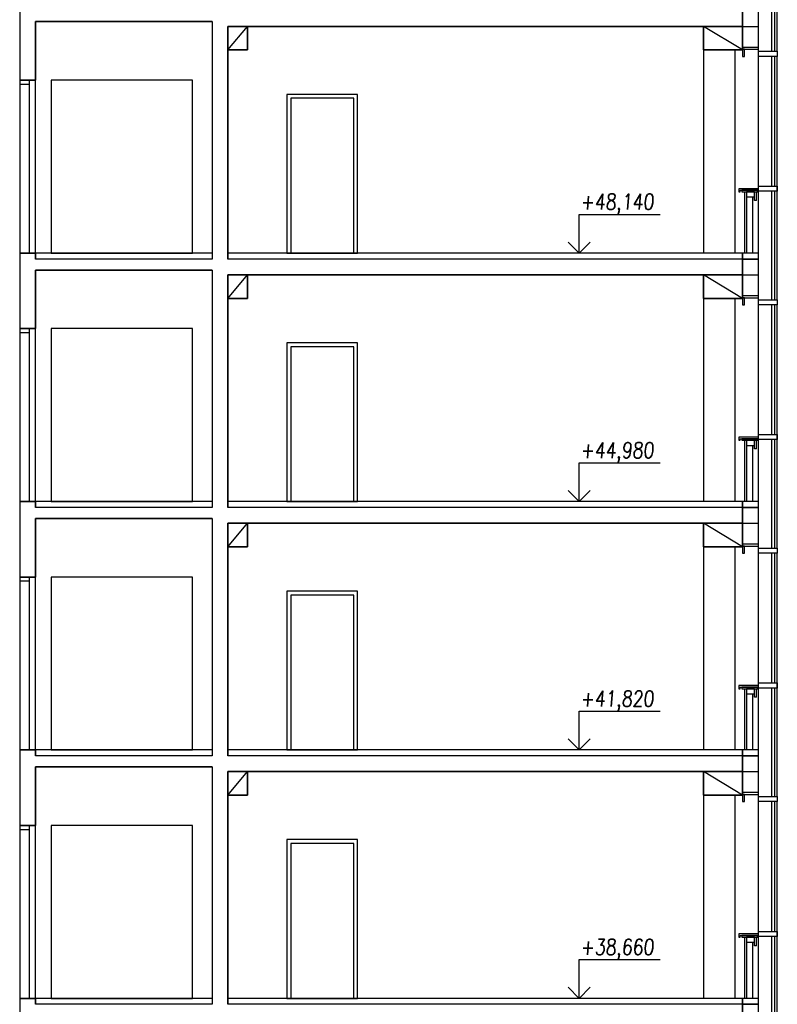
# Model space of a CAD drawing. Header units: millimetres. Extents: x 171 to 266814, y 44 to 350448.
# Tile 97 of 105: x 253624 to 263263, y 313935 to 326459. Entities that reach past the tile are written whole.
import ezdxf

# ---------------------------------------------------------------- set-up
doc = ezdxf.new("R2010")
doc.units = ezdxf.units.MM
doc.header["$LTSCALE"] = 100
doc.linetypes.add('ČÁRKOVANÁ', pattern=[19.05, 12.7, -6.35])
doc.layers.add('DVERE', color=7, linetype='Continuous', true_color=0xf00000)
for name, color, linetype in [('KOTY', 7, 'Continuous'), ('NOVA', 240, 'Continuous'), ('TENKA', 253, 'Continuous'), ('TLUSTA', 2, 'Continuous'), ('ŽB', 3, 'Continuous')]:
    doc.layers.add(name, color=color, linetype=linetype)
doc.styles.get("Standard").update_dxf_attribs({"font": 'arial.ttf'})

# ---------------------------------------------------------------- blocks, each defined once
blk = doc.blocks.new('FASADA REZ BLOK 2')
at = {"layer": 'NOVA', "color": 0}
for p, q in [((-175, 670), (-175, 780)), ((-175, 670), (-150, 670)), ((-150, 670), (-150, 715))]:
    blk.add_line(p, q, dxfattribs=at)
for points in [[(-441, 2503), (-200, 2503), (-200, 2568), (-441, 2568)], [(0, 2593), (-200, 2593), (-200, 2618), (0, 2618)], [(0, 2503), (-25, 2503), (-25, 2593), (0, 2593)], [(-441, 788), (-200, 788), (-200, 853), (-441, 853)], [(-200, 820), (50, 820), (50, 780), (30, 780), (30, 800), (-200, 800)], [(-190, 800), (10, 800), (10, 780), (-190, 780)], [(-150, 780), (-50, 780), (-50, 715), (-150, 715)], [(0, -75), (-200, -75), (-200, 0), (0, 0)], [(0, -275), (-200, -275), (-200, -75), (0, -75)]]:
    blk.add_lwpolyline(points, close=True, dxfattribs=at)
for points in [[(-441, -593), (-441, 2503)], [(-411, 853), (-411, 2503)], [(-371, 853), (-371, 2503)], [(-200, -593), (-200, 2503)], [(-411, -593), (-411, 788)], [(-371, -593), (-371, 788)], [(-25, 780), (-25, 0)], [(-125, 715), (-125, 0)], [(-50, 715), (-50, 0)]]:
    blk.add_lwpolyline(points, dxfattribs=at)

msp = doc.modelspace()

# ---------------------------------------------------------------- linework, layer by layer
at = {"layer": 'DVERE', "color": 253}
for p, q in [((255824.253, 325689.625), (254024.253, 325689.625)), ((254024.253, 325689.625), (254024.253, 323489.625)), ((255824.253, 323489.625), (255824.253, 325689.625)), ((257924.253, 325509.625), (257024.253, 325509.625)), ((257024.253, 325509.625), (257024.253, 323489.625)), ((257874.253, 325459.625), (257074.253, 325459.625)), ((257074.253, 325459.625), (257074.253, 323489.625)), ((257874.253, 323489.625), (257874.253, 325459.625)), ((257924.253, 323489.625), (257924.253, 325509.625)), ((254024.253, 323489.625), (255824.253, 323489.625)), ((257024.253, 323489.625), (257924.253, 323489.625)), ((257074.253, 323489.625), (257874.253, 323489.625)), ((255824.253, 322529.625), (254024.253, 322529.625)), ((254024.253, 322529.625), (254024.253, 320329.625)), ((255824.253, 320329.625), (255824.253, 322529.625)), ((257924.253, 322349.625), (257024.253, 322349.625)), ((257024.253, 322349.625), (257024.253, 320329.625)), ((257874.253, 322299.625), (257074.253, 322299.625)), ((257074.253, 322299.625), (257074.253, 320329.625)), ((257874.253, 320329.625), (257874.253, 322299.625)), ((257924.253, 320329.625), (257924.253, 322349.625)), ((254024.253, 320329.625), (255824.253, 320329.625)), ((257024.253, 320329.625), (257924.253, 320329.625)), ((257074.253, 320329.625), (257874.253, 320329.625)), ((255824.253, 319369.625), (254024.253, 319369.625)), ((254024.253, 319369.625), (254024.253, 317169.625)), ((255824.253, 317169.625), (255824.253, 319369.625)), ((257924.253, 319189.625), (257024.253, 319189.625)), ((257024.253, 319189.625), (257024.253, 317169.625)), ((257874.253, 319139.625), (257074.253, 319139.625)), ((257074.253, 319139.625), (257074.253, 317169.625)), ((257874.253, 317169.625), (257874.253, 319139.625)), ((257924.253, 317169.625), (257924.253, 319189.625)), ((254024.253, 317169.625), (255824.253, 317169.625)), ((257024.253, 317169.625), (257924.253, 317169.625)), ((257074.253, 317169.625), (257874.253, 317169.625)), ((255824.253, 316209.625), (254024.253, 316209.625)), ((254024.253, 316209.625), (254024.253, 314009.625)), ((255824.253, 314009.625), (255824.253, 316209.625)), ((257924.253, 316029.625), (257024.253, 316029.625)), ((257024.253, 316029.625), (257024.253, 314009.625)), ((257924.253, 314009.625), (257924.253, 316029.625)), ((257874.253, 315979.625), (257074.253, 315979.625)), ((257074.253, 315979.625), (257074.253, 314009.625)), ((257874.253, 314009.625), (257874.253, 315979.625)), ((254024.253, 314009.625), (255824.253, 314009.625)), ((257024.253, 314009.625), (257924.253, 314009.625)), ((257074.253, 314009.625), (257874.253, 314009.625))]:
    msp.add_line(p, q, dxfattribs=at)
at = {"layer": 'KOTY', "color": 253}
for p, q in [((260742.852, 323489.625), (260742.852, 323982.862)), ((260742.852, 323982.862), (261773.61, 323982.862)), ((260742.852, 323489.625), (260601.431, 323631.046)), ((260742.852, 323489.625), (260884.274, 323631.046)), ((260742.852, 320329.625), (260742.852, 320822.862)), ((260742.852, 320822.862), (261773.61, 320822.862)), ((260742.852, 320329.625), (260601.431, 320471.046)), ((260742.852, 320329.625), (260884.274, 320471.046)), ((260742.852, 317169.625), (260742.852, 317662.862)), ((260742.852, 317662.862), (261773.61, 317662.862)), ((260742.852, 317169.625), (260601.431, 317311.046)), ((260742.852, 317169.625), (260884.274, 317311.046)), ((260742.852, 314009.625), (260742.852, 314502.862)), ((260742.852, 314502.862), (261773.61, 314502.862)), ((260742.852, 314009.625), (260601.431, 314151.046)), ((260742.852, 314009.625), (260884.274, 314151.046))]:
    msp.add_line(p, q, dxfattribs=at)
at = {"layer": 'TENKA', "color": 253}
for p, q in [((256274.253, 326074.625), (256524.253, 326374.625)), ((262822.365, 326074.597), (262322.365, 326374.597)), ((262322.365, 326374.597), (262322.365, 323489.597)), ((253749.253, 325689.625), (253624.253, 325689.625)), ((253824.253, 325689.625), (253624.253, 325689.625)), ((253624.253, 325689.625), (253624.253, 323489.625)), ((253749.253, 323489.625), (253749.253, 325689.625)), ((253824.253, 323489.625), (253824.253, 325689.625)), ((253624.253, 325639.625), (253749.253, 325639.625)), ((253624.253, 325509.625), (253624.253, 325459.625)), ((253749.253, 325459.625), (253749.253, 325509.625)), ((253624.253, 323489.625), (253824.253, 323489.625)), ((253824.253, 323489.625), (253824.253, 323414.625)), ((256074.253, 323414.625), (253824.253, 323414.625)), ((262824.253, 323414.625), (256274.253, 323414.625)), ((256274.253, 322914.625), (256524.253, 323214.625)), ((262822.365, 322914.597), (262322.365, 323214.597)), ((262322.365, 323214.597), (262322.365, 320329.597)), ((253749.253, 322529.625), (253624.253, 322529.625)), ((253824.253, 322529.625), (253624.253, 322529.625)), ((253624.253, 322529.625), (253624.253, 320329.625)), ((253749.253, 320329.625), (253749.253, 322529.625)), ((253824.253, 320329.625), (253824.253, 322529.625)), ((253624.253, 322479.625), (253749.253, 322479.625)), ((253624.253, 322349.625), (253624.253, 322299.625)), ((253749.253, 322299.625), (253749.253, 322349.625)), ((253624.253, 320329.625), (253824.253, 320329.625)), ((253824.253, 320329.625), (253824.253, 320254.625)), ((256074.253, 320254.625), (253824.253, 320254.625)), ((262824.253, 320254.625), (256274.253, 320254.625)), ((256274.253, 319754.625), (256524.253, 320054.625)), ((262822.365, 319754.597), (262322.365, 320054.597)), ((262322.365, 320054.597), (262322.365, 317169.597)), ((253749.253, 319369.625), (253624.253, 319369.625)), ((253824.253, 319369.625), (253624.253, 319369.625)), ((253624.253, 319369.625), (253624.253, 317169.625)), ((253624.253, 319319.625), (253749.253, 319319.625)), ((253749.253, 317169.625), (253749.253, 319369.625)), ((253824.253, 317169.625), (253824.253, 319369.625)), ((253624.253, 319189.625), (253624.253, 319139.625)), ((253749.253, 319139.625), (253749.253, 319189.625)), ((253624.253, 317169.625), (253824.253, 317169.625)), ((253824.253, 317169.625), (253824.253, 317094.625)), ((256074.253, 317094.625), (253824.253, 317094.625)), ((262824.253, 317094.625), (256274.253, 317094.625)), ((256274.253, 316594.625), (256524.253, 316894.625)), ((262822.365, 316594.597), (262322.365, 316894.597)), ((262322.365, 316894.597), (262322.365, 314009.597)), ((262722.365, 316594.597), (262722.365, 314009.597)), ((253749.253, 316209.625), (253624.253, 316209.625)), ((253824.253, 316209.625), (253624.253, 316209.625)), ((253624.253, 316209.625), (253624.253, 314009.625)), ((253624.253, 316159.625), (253749.253, 316159.625)), ((253749.253, 314009.625), (253749.253, 316209.625)), ((253824.253, 314009.625), (253824.253, 316209.625)), ((253624.253, 316029.625), (253624.253, 315979.625)), ((253749.253, 315979.625), (253749.253, 316029.625)), ((253624.253, 314009.625), (253824.253, 314009.625)), ((253824.253, 314009.625), (253824.253, 313934.625)), ((256074.253, 313934.625), (253824.253, 313934.625)), ((262824.253, 313934.625), (256274.253, 313934.625))]:
    msp.add_line(p, q, dxfattribs=at)
at = {"layer": 'TENKA', "color": 253, "linetype": 'ČÁRKOVANÁ', "ltscale": 10}
for p, q in [((262722.365, 326074.597), (262722.365, 323489.597)), ((262722.365, 322914.597), (262722.365, 320329.597)), ((262722.365, 319754.597), (262722.365, 317169.597))]:
    msp.add_line(p, q, dxfattribs=at)
at = {"layer": 'TLUSTA', "color": 253}
for p, q in [((253624.253, 326649.625), (253624.253, 325689.625)), ((262822.365, 326374.597), (262822.365, 326649.597)), ((256074.253, 326434.625), (253824.253, 326434.625)), ((253824.253, 326434.625), (253824.253, 325689.625)), ((256274.253, 326374.625), (256524.253, 326374.625)), ((262824.253, 326374.625), (256274.253, 326374.625)), ((256274.253, 326374.625), (256274.253, 323414.625)), ((256524.253, 326374.625), (256524.253, 326074.625)), ((262822.365, 326374.597), (262322.365, 326374.597)), ((262322.365, 326374.597), (262322.365, 326074.597)), ((262822.365, 326074.597), (262822.365, 326374.597)), ((256524.253, 326074.625), (256274.253, 326074.625)), ((262322.365, 326074.597), (262822.365, 326074.597)), ((253624.253, 325689.625), (253824.253, 325689.625)), ((253624.253, 323489.625), (253624.253, 322529.625)), ((256074.253, 323489.625), (253824.253, 323489.625)), ((262824.253, 323489.625), (256274.253, 323489.625)), ((262822.365, 323214.597), (262822.365, 323489.597)), ((256074.253, 323274.625), (253824.253, 323274.625)), ((253824.253, 323274.625), (253824.253, 322529.625)), ((256274.253, 323214.625), (256524.253, 323214.625)), ((256274.253, 322914.625), (256274.253, 323214.625)), ((262824.253, 323214.625), (256274.253, 323214.625)), ((256274.253, 323214.625), (256274.253, 320254.625)), ((256524.253, 323214.625), (256524.253, 322914.625)), ((262822.365, 323214.597), (262322.365, 323214.597)), ((262322.365, 323214.597), (262322.365, 322914.597)), ((262822.365, 322914.597), (262822.365, 323214.597)), ((256524.253, 322914.625), (256274.253, 322914.625)), ((262322.365, 322914.597), (262822.365, 322914.597)), ((253624.253, 322529.625), (253824.253, 322529.625)), ((253624.253, 320329.625), (253624.253, 319369.625)), ((256074.253, 320329.625), (253824.253, 320329.625)), ((262824.253, 320329.625), (256274.253, 320329.625)), ((262822.365, 320054.597), (262822.365, 320329.597)), ((256074.253, 320114.625), (253824.253, 320114.625)), ((253824.253, 320114.625), (253824.253, 319369.625)), ((256274.253, 320054.625), (256524.253, 320054.625)), ((256274.253, 319754.625), (256274.253, 320054.625)), ((262824.253, 320054.625), (256274.253, 320054.625)), ((256274.253, 320054.625), (256274.253, 317094.625)), ((256524.253, 320054.625), (256524.253, 319754.625)), ((262822.365, 320054.597), (262322.365, 320054.597)), ((262322.365, 320054.597), (262322.365, 319754.597)), ((262822.365, 319754.597), (262822.365, 320054.597)), ((256524.253, 319754.625), (256274.253, 319754.625)), ((262322.365, 319754.597), (262822.365, 319754.597)), ((253624.253, 319369.625), (253824.253, 319369.625)), ((253624.253, 317169.625), (253624.253, 316209.625)), ((256074.253, 317169.625), (253824.253, 317169.625)), ((262824.253, 317169.625), (256274.253, 317169.625)), ((262822.365, 316594.597), (262822.365, 317169.597)), ((256074.253, 316954.625), (253824.253, 316954.625)), ((253824.253, 316954.625), (253824.253, 316209.625)), ((256274.253, 316894.625), (256524.253, 316894.625)), ((256274.253, 316594.625), (256274.253, 316894.625)), ((262824.253, 316894.625), (256274.253, 316894.625)), ((256274.253, 316894.625), (256274.253, 313934.625)), ((256524.253, 316894.625), (256524.253, 316594.625)), ((262822.365, 316894.597), (262322.365, 316894.597)), ((262322.365, 316894.597), (262322.365, 316594.597)), ((256524.253, 316594.625), (256274.253, 316594.625)), ((262322.365, 316594.597), (262822.365, 316594.597)), ((253624.253, 316209.625), (253824.253, 316209.625)), ((253624.253, 314009.625), (253624.253, 313049.625)), ((256074.253, 314009.625), (253824.253, 314009.625)), ((262824.253, 314009.625), (256274.253, 314009.625)), ((262822.366, 313434.597), (262822.366, 314009.597))]:
    msp.add_line(p, q, dxfattribs=at)
at = {"layer": 'ŽB', "color": 253}
for p, q in [((256074.253, 326434.625), (256074.253, 323414.625)), ((256074.253, 323274.625), (256074.253, 320254.625)), ((256074.253, 320114.625), (256074.253, 317094.625)), ((256074.253, 316954.625), (256074.253, 313934.625))]:
    msp.add_line(p, q, dxfattribs=at)
for points in [[(256074.253, 326574.625), (253824.253, 326574.625), (253824.253, 326649.625), (253624.253, 326649.625), (253624.253, 325689.625), (253624.253, 325689.625), (253824.253, 325689.625), (253824.253, 326434.625), (256074.253, 326434.625)], [(256274.253, 326374.625), (262822.365, 326374.597), (262822.365, 326574.597), (256274.253, 326574.625)], [(256074.253, 326434.625), (256074.253, 323414.625)], [(256274.253, 323414.625), (256274.253, 326374.625)], [(256074.253, 323414.625), (253824.253, 323414.625), (253824.253, 323489.625), (253624.253, 323489.625), (253624.253, 322529.625), (253624.253, 322529.625), (253824.253, 322529.625), (253824.253, 323274.625), (256074.253, 323274.625)], [(256274.253, 323214.625), (262822.365, 323214.597), (262822.365, 323414.597), (256274.253, 323414.625)], [(256074.253, 323274.625), (256074.253, 320254.625)], [(256274.253, 320254.625), (256274.253, 323214.625)], [(256074.253, 320254.625), (253824.253, 320254.625), (253824.253, 320329.625), (253624.253, 320329.625), (253624.253, 319369.625), (253624.253, 319369.625), (253824.253, 319369.625), (253824.253, 320114.625), (256074.253, 320114.625)], [(256274.253, 320054.625), (262822.365, 320054.597), (262822.365, 320254.597), (256274.253, 320254.625)], [(256074.253, 320114.625), (256074.253, 317094.625)], [(256274.253, 317094.625), (256274.253, 320054.625)], [(256074.253, 317094.625), (253824.253, 317094.625), (253824.253, 317169.625), (253624.253, 317169.625), (253624.253, 316209.625), (253624.253, 316209.625), (253824.253, 316209.625), (253824.253, 316954.625), (256074.253, 316954.625)], [(256274.253, 316894.625), (262822.365, 316894.597), (262822.365, 317094.597), (256274.253, 317094.625)], [(256074.253, 316954.625), (256074.253, 313934.625)], [(256274.253, 313934.625), (256274.253, 316894.625)], [(256074.253, 313934.625), (253824.253, 313934.625), (253824.253, 314009.625), (253624.253, 314009.625), (253624.253, 313049.625), (253624.253, 313049.625), (253824.253, 313049.625), (253824.253, 313794.625), (256074.253, 313794.625)], [(256274.253, 313734.625), (262822.365, 313734.597), (262822.365, 313934.597), (256274.253, 313934.625)]]:
    msp.add_lwpolyline(points, dxfattribs=at)
for points in [[(256274.253, 326074.625), (256524.253, 326074.625), (256524.253, 326374.625), (256274.253, 326374.625)], [(262322.365, 326374.597), (262822.365, 326374.597), (262822.365, 326074.597), (262322.365, 326074.597)], [(256274.253, 322914.625), (256524.253, 322914.625), (256524.253, 323214.625), (256274.253, 323214.625)], [(262322.365, 323214.597), (262822.365, 323214.597), (262822.365, 322914.597), (262322.365, 322914.597)], [(256274.253, 319754.625), (256524.253, 319754.625), (256524.253, 320054.625), (256274.253, 320054.625)], [(262322.365, 320054.597), (262822.365, 320054.597), (262822.365, 319754.597), (262322.365, 319754.597)], [(256274.253, 316594.625), (256524.253, 316594.625), (256524.253, 316894.625), (256274.253, 316894.625)], [(262322.365, 316894.597), (262822.365, 316894.597), (262822.365, 316594.597), (262322.365, 316594.597)]]:
    msp.add_lwpolyline(points, close=True, dxfattribs=at)

# ---------------------------------------------------------------- block references
at = {"layer": 'TENKA', "color": 253, "xscale": -1}
for p in [(262822.365, 326649.597), (262822.365, 323489.597), (262822.365, 320329.597), (262822.365, 317169.597), (262822.365, 314009.597)]:
    msp.add_blockref('FASADA REZ BLOK 2', p, dxfattribs=at)

# ---------------------------------------------------------------- texts
at = {"layer": 'KOTY', "color": 253, "char_height": 200, "attachment_point": 1}
for s, insert in [('{\\Fromans|c238;\\Q5;\\W0.8;+48,140}', (260758.926, 324243.118)), ('{\\Fromans|c238;\\Q5;\\W0.8;+44,980}', (260758.926, 321083.118)), ('{\\Fromans|c238;\\Q5;\\W0.8;+41,820}', (260758.926, 317923.118)), ('{\\Fromans|c238;\\Q5;\\W0.8;+38,660}', (260758.926, 314763.118))]:
    msp.add_mtext_dynamic_manual_height_columns(s, width=1936.17472, gutter_width=12.5, heights=[0], dxfattribs=dict(at, insert=insert))

doc.saveas('drawing.dxf')
